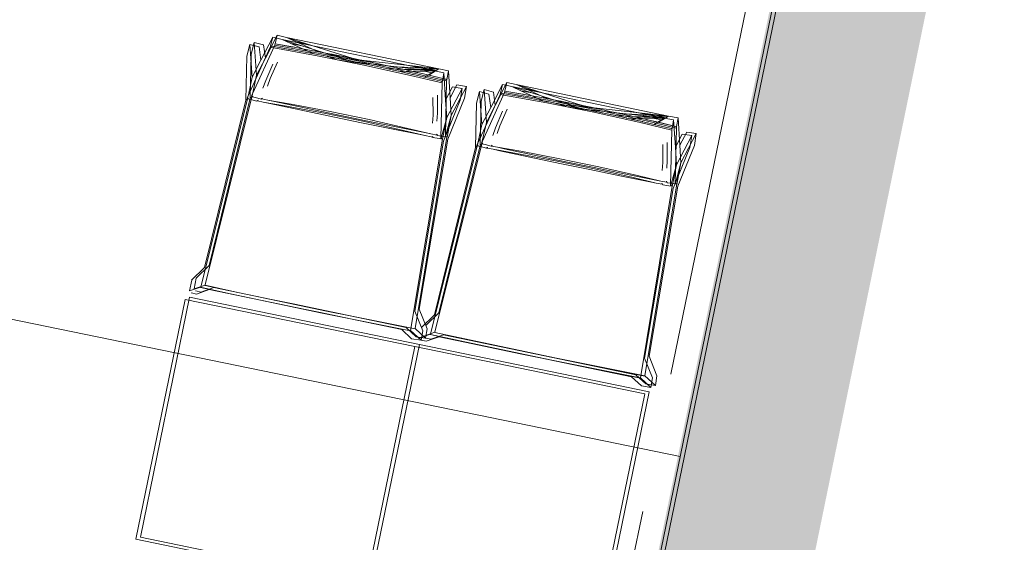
# Model space of a CAD drawing. Header units: metres. Extents: x -94 to 293, y -795 to -637.
# Tile 19 of 48: x 33.26 to 35.37, y -704.97 to -703.85. Entities that reach past the tile are written whole.
import ezdxf
from ezdxf.xclip import XClip

# ---------------------------------------------------------------- set-up
doc = ezdxf.new("R2010")
doc.units = ezdxf.units.M
doc.header["$MEASUREMENT"] = 0
doc.header["$XCLIPFRAME"] = 0
doc.linetypes.add('Przerywana długa', pattern=[1.3, 1, -0.3])
for name, color, linetype, lineweight in [('0_Nr_pióra__92', 7, 'Continuous', 13), ('Mapa Poniatowa - do zatwierdzenia (3)_39_0_Nr_pióra__1', 7, 'Continuous', 13), ('PZT - ogródek_Nr_pióra__101', 7, 'Continuous', 5), ('PZT - ogródek_Nr_pióra__161', 7, 'Continuous', 5), ('PZT_Nr_pióra__1', 7, 'Continuous', 13)]:
    doc.layers.add(name, color=color, linetype=linetype, lineweight=lineweight)
doc.layers.add('_e_elektryka_Nr_pióra__218', color=7, linetype='Continuous', lineweight=15, true_color=0xd90005)
doc.layers.add('PZT MDCP', color=7, linetype='Continuous')
picture_1 = doc.add_image_def('image1.tif', size_in_pixel=(3509, 6496))

# ---------------------------------------------------------------- blocks, each defined once
blk = doc.blocks.new('Rysunek_1_39', base_point=(43.8985, -710.766))
at = {"layer": 'Mapa Poniatowa - do zatwierdzenia (3)_39_0_Nr_pióra__1'}
image = blk.add_image(picture_1, insert=(-93.5966, -636.5063), size_in_units=(148.5194, 274.9903), rotation=-90, dxfattribs=at)
image.set_boundary_path([(-0.5, -0.5), (3508.5, 6495.5)])
blk = doc.blocks.new('Dach_1', base_point=(32.7866, -701.2606))
at = {"layer": '0_Nr_pióra__92', "linetype": 'Przerywana długa', "flags": 128}
blk.add_lwpolyline([(34.3901, -705.8786), (35.2354, -701.7636)], dxfattribs=at)

msp = doc.modelspace()

# ---------------------------------------------------------------- hatches: boundary and pattern name
at = {"layer": 'PZT_Nr_pióra__1', "linetype": 'Continuous'}
h = msp.add_hatch(color=256, dxfattribs=at)
h.paths.add_polyline_path([(35.3488, -701.4602), (48.127, -704.0852), (46.2541, -713.2023), (33.4759, -710.5774)])
h.paths.add_polyline_path([(47.7492, -704.3342), (35.5979, -701.838), (33.8699, -710.2499), (46.0212, -712.7461)], flags=0)
h = msp.add_hatch(color=256, dxfattribs=at)
h.paths.add_polyline_path([(35.3584, -701.4559), (48.1366, -704.0808), (46.2637, -713.1979), (33.4855, -710.573)])
h.paths.add_polyline_path([(47.7587, -704.3298), (35.6075, -701.8337), (33.8795, -710.2456), (46.0308, -712.7417)], flags=0)

# ---------------------------------------------------------------- linework, layer by layer
at = {"layer": '_e_elektryka_Nr_pióra__218', "linetype": 'Continuous', "flags": 128}
msp.add_lwpolyline([(28.466, -705.8684), (28.8959, -703.5953), (34.6716, -704.7818)], dxfattribs=at)
at = {"layer": 'PZT - ogródek_Nr_pióra__101', "linetype": 'Continuous'}
for p, q in [((33.6306, -704.4226), (33.6354, -704.3996)), ((33.6211, -704.4269), (33.6258, -704.4039))]:
    msp.add_line(p, q, dxfattribs=at)
at = {"layer": 'PZT - ogródek_Nr_pióra__161', "linetype": 'Continuous'}
for p, q in [((33.7596, -703.8946), (33.7532, -703.9196)), ((33.7596, -703.8946), (33.7795, -703.8998)), ((33.7647, -703.965), (33.7596, -703.8946)), ((33.799, -703.8836), (33.7738, -703.9328)), ((33.8085, -703.8792), (33.7834, -703.9284)), ((33.7945, -703.9022), (33.799, -703.8836)), ((33.799, -703.8836), (33.799, -703.8836)), ((33.799, -703.8836), (33.8191, -703.8884)), ((33.8041, -703.8979), (33.8085, -703.8792)), ((33.8086, -703.8792), (33.8085, -703.8792)), ((33.8086, -703.8792), (33.8287, -703.884)), ((33.8191, -703.8884), (34.1452, -703.9559)), ((33.8191, -703.8884), (33.8617, -703.9019)), ((33.8382, -703.897), (33.8191, -703.8884)), ((33.8287, -703.884), (34.1547, -703.9516)), ((33.8287, -703.884), (33.8713, -703.8975)), ((33.8478, -703.8927), (33.8287, -703.884)), ((33.8713, -703.8975), (33.8478, -703.8927)), ((33.8954, -703.9142), (33.8478, -703.8927)), ((33.75, -703.899), (33.7436, -703.924)), ((33.7464, -704.0093), (33.7938, -703.9052)), ((33.75, -703.899), (33.77, -703.9042)), ((33.7551, -703.9693), (33.75, -703.899)), ((33.756, -704.0049), (33.8034, -703.9008)), ((33.77, -703.9042), (33.7738, -703.9328)), ((33.7795, -703.8998), (33.7834, -703.9284)), ((33.7938, -703.9052), (33.7941, -703.9037)), ((33.7938, -703.9052), (33.8943, -703.9232)), ((33.7941, -703.9037), (33.7945, -703.9022)), ((33.7945, -703.9022), (33.8324, -703.9088)), ((33.7945, -703.9022), (33.8287, -703.9083)), ((33.8034, -703.9008), (33.8037, -703.8993)), ((33.8034, -703.9008), (33.9039, -703.9188)), ((33.8037, -703.8993), (33.8041, -703.8979)), ((33.8041, -703.8979), (33.842, -703.9044)), ((33.8041, -703.8979), (33.8383, -703.904)), ((33.8324, -703.9088), (33.8287, -703.9083)), ((33.8324, -703.9088), (33.8525, -703.9125)), ((33.8324, -703.9088), (33.8334, -703.9092)), ((33.8353, -703.9095), (33.8324, -703.9088)), ((33.8617, -703.9019), (33.8382, -703.897)), ((33.8858, -703.9186), (33.8382, -703.897)), ((33.842, -703.9044), (33.8383, -703.904)), ((33.842, -703.9044), (33.862, -703.9082)), ((33.842, -703.9044), (33.843, -703.9048)), ((33.8449, -703.9051), (33.842, -703.9044)), ((33.8526, -703.9126), (33.8525, -703.9125)), ((33.8528, -703.9126), (33.8526, -703.9126)), ((33.8529, -703.9126), (33.8528, -703.9126)), ((33.8528, -703.9126), (33.8528, -703.9126)), ((33.8531, -703.9127), (33.8529, -703.9126)), ((33.8956, -703.9205), (33.8531, -703.9127)), ((33.8617, -703.9019), (33.9597, -703.933)), ((33.8622, -703.9082), (33.862, -703.9082)), ((33.8624, -703.9082), (33.8622, -703.9082)), ((33.8625, -703.9083), (33.8624, -703.9082)), ((33.8624, -703.9082), (33.8624, -703.9082)), ((33.8627, -703.9083), (33.8625, -703.9083)), ((33.9052, -703.9162), (33.8627, -703.9083)), ((33.8713, -703.8975), (33.9693, -703.9286)), ((33.8772, -703.9169), (33.8858, -703.9186)), ((33.8868, -703.9126), (33.8954, -703.9142)), ((33.8956, -703.9143), (33.8954, -703.9142)), ((33.9009, -703.9153), (33.8956, -703.9143)), ((33.9009, -703.9153), (33.9249, -703.9198)), ((33.9086, -703.9168), (33.9009, -703.9153)), ((33.9052, -703.9162), (33.9086, -703.9168)), ((33.9088, -703.9168), (33.9249, -703.9198)), ((33.9239, -703.9198), (33.9088, -703.9168)), ((33.7436, -703.924), (33.7414, -704.0185)), ((33.7532, -703.9196), (33.751, -704.0142)), ((33.7738, -703.9328), (33.7551, -703.9693)), ((33.7834, -703.9284), (33.7647, -703.965)), ((33.809, -703.9368), (33.7936, -703.972)), ((33.886, -703.9186), (33.8858, -703.9186)), ((33.8914, -703.9197), (33.886, -703.9186)), ((33.8914, -703.9197), (33.9153, -703.9242)), ((33.8991, -703.9212), (33.8914, -703.9197)), ((33.8943, -703.9232), (33.9367, -703.9317)), ((33.8956, -703.9205), (33.8991, -703.9212)), ((33.8992, -703.9212), (33.9153, -703.9242)), ((33.9143, -703.9241), (33.8992, -703.9212)), ((33.9039, -703.9188), (33.9463, -703.9273)), ((33.9143, -703.9241), (33.9162, -703.9245)), ((33.9153, -703.9242), (33.9143, -703.9241)), ((33.9162, -703.9245), (33.9153, -703.9242)), ((33.9153, -703.9242), (33.9338, -703.9279)), ((33.9162, -703.9245), (33.9338, -703.9279)), ((33.917, -703.9248), (33.9162, -703.9245)), ((33.917, -703.9248), (33.9406, -703.9293)), ((33.9367, -703.9317), (33.917, -703.9248)), ((33.9171, -703.9248), (33.9787, -703.937)), ((33.9239, -703.9198), (33.9258, -703.9202)), ((33.9249, -703.9198), (33.9239, -703.9198)), ((33.9258, -703.9202), (33.9249, -703.9198)), ((33.9249, -703.9198), (33.9434, -703.9236)), ((33.9258, -703.9202), (33.9434, -703.9236)), ((33.9266, -703.9204), (33.9258, -703.9202)), ((33.9266, -703.9204), (33.9502, -703.9249)), ((33.9463, -703.9273), (33.9266, -703.9204)), ((33.9266, -703.9205), (33.9883, -703.9326)), ((33.9338, -703.9279), (33.9544, -703.932)), ((33.9338, -703.9279), (33.979, -703.9371)), ((33.9367, -703.9317), (33.9944, -703.9433)), ((33.9367, -703.9317), (33.9943, -703.9404)), ((33.9417, -703.9295), (33.9406, -703.9293)), ((33.9785, -703.937), (33.9417, -703.9295)), ((33.9434, -703.9236), (33.964, -703.9276)), ((33.9434, -703.9236), (33.9886, -703.9327)), ((33.9463, -703.9273), (34.004, -703.9389)), ((33.9463, -703.9273), (34.0039, -703.936)), ((33.9513, -703.9252), (33.9502, -703.9249)), ((33.9881, -703.9326), (33.9513, -703.9252)), ((33.9583, -703.9327), (33.9544, -703.932)), ((33.9583, -703.9327), (33.9597, -703.933)), ((33.9597, -703.933), (33.9785, -703.937)), ((33.9679, -703.9284), (33.964, -703.9276)), ((33.9679, -703.9284), (33.9693, -703.9286)), ((33.9693, -703.9286), (33.9881, -703.9326)), ((33.9785, -703.937), (33.979, -703.9371)), ((33.979, -703.9371), (33.9791, -703.9371)), ((33.9791, -703.9371), (33.9795, -703.9372)), ((34.095, -703.9503), (33.9791, -703.9371)), ((33.9801, -703.9373), (33.9795, -703.9372)), ((33.9802, -703.9373), (33.9801, -703.9373)), ((33.9969, -703.9407), (33.9802, -703.9373)), ((33.9821, -703.9377), (33.9802, -703.9373)), ((33.9821, -703.9377), (33.9955, -703.9406)), ((33.9821, -703.9377), (33.9969, -703.9407)), ((33.9943, -703.9404), (33.9821, -703.9377)), ((33.9881, -703.9326), (33.9886, -703.9327)), ((33.9886, -703.9327), (33.9887, -703.9327)), ((33.9887, -703.9327), (33.9891, -703.9328)), ((34.1046, -703.9459), (33.9887, -703.9327)), ((33.9897, -703.933), (33.9891, -703.9328)), ((33.9898, -703.933), (33.9897, -703.933)), ((34.0065, -703.9364), (33.9898, -703.933)), ((33.9916, -703.9334), (33.9898, -703.933)), ((33.9916, -703.9334), (34.0051, -703.9362)), ((33.9916, -703.9334), (34.0065, -703.9364)), ((34.0039, -703.936), (33.9916, -703.9334)), ((34.0039, -703.936), (34.0051, -703.9362)), ((34.0258, -703.9406), (34.0051, -703.9362)), ((34.0051, -703.9362), (34.0075, -703.9366)), ((34.0065, -703.9364), (34.0075, -703.9366)), ((34.0075, -703.9366), (34.0073, -703.9367)), ((34.0075, -703.9366), (34.0258, -703.9406)), ((33.7994, -703.9412), (33.784, -703.9763)), ((33.9943, -703.9404), (33.9955, -703.9406)), ((33.9944, -703.9433), (34.0941, -703.9653)), ((34.0162, -703.945), (33.9955, -703.9406)), ((33.9955, -703.9406), (33.9979, -703.9409)), ((33.9969, -703.9407), (33.9979, -703.9409)), ((33.9979, -703.9409), (33.9977, -703.941)), ((33.9979, -703.9409), (34.0162, -703.945)), ((34.004, -703.9389), (34.1037, -703.9609)), ((34.0162, -703.945), (34.0162, -703.945)), ((34.0162, -703.945), (34.0195, -703.9457)), ((34.0195, -703.9457), (34.0419, -703.9504)), ((34.0195, -703.9457), (34.0638, -703.9554)), ((34.0258, -703.9406), (34.0258, -703.9406)), ((34.0258, -703.9406), (34.0291, -703.9413)), ((34.0291, -703.9413), (34.0515, -703.946)), ((34.0291, -703.9413), (34.0734, -703.9511)), ((34.0419, -703.9504), (34.0638, -703.9554)), ((34.1146, -703.9543), (34.0419, -703.9504)), ((34.0515, -703.946), (34.0734, -703.9511)), ((34.1242, -703.9499), (34.0515, -703.946)), ((34.064, -703.9555), (34.0638, -703.9554)), ((34.0646, -703.9556), (34.064, -703.9555)), ((34.0646, -703.9556), (34.0722, -703.9573)), ((34.0646, -703.9556), (34.0719, -703.9573)), ((34.0719, -703.9573), (34.0722, -703.9573)), ((34.0719, -703.9573), (34.0777, -703.9586)), ((34.0722, -703.9573), (34.1243, -703.9563)), ((34.0722, -703.9573), (34.0802, -703.959)), ((34.0736, -703.9511), (34.0734, -703.9511)), ((34.0742, -703.9512), (34.0736, -703.9511)), ((34.0742, -703.9512), (34.0818, -703.9529)), ((34.0742, -703.9512), (34.0815, -703.9529)), ((34.0777, -703.9586), (34.0781, -703.9587)), ((34.0781, -703.9587), (34.0802, -703.9592)), ((34.0781, -703.9587), (34.0802, -703.959)), ((34.0812, -703.9594), (34.0802, -703.959)), ((34.0802, -703.959), (34.0983, -703.9633)), ((34.0802, -703.959), (34.0809, -703.9593)), ((34.0802, -703.9592), (34.0802, -703.9592)), ((34.0807, -703.9593), (34.0802, -703.9592)), ((34.0815, -703.9529), (34.0818, -703.9529)), ((34.0815, -703.9529), (34.0873, -703.9542)), ((34.0818, -703.9529), (34.1339, -703.952)), ((34.0818, -703.9529), (34.0898, -703.9547)), ((34.0873, -703.9542), (34.0877, -703.9543)), ((34.0877, -703.9543), (34.0898, -703.9548)), ((34.0877, -703.9543), (34.0898, -703.9547)), ((34.0908, -703.955), (34.0898, -703.9547)), ((34.0898, -703.9547), (34.1079, -703.959)), ((34.0898, -703.9547), (34.0905, -703.955)), ((34.0898, -703.9548), (34.0898, -703.9548)), ((34.0903, -703.9549), (34.0898, -703.9548)), ((34.0909, -703.955), (34.0908, -703.955)), ((34.0909, -703.955), (34.1079, -703.959)), ((34.1146, -703.9543), (34.095, -703.9503)), ((34.1452, -703.9559), (34.095, -703.9503)), ((34.1242, -703.9499), (34.1046, -703.9459)), ((34.1547, -703.9516), (34.1046, -703.9459)), ((34.1082, -703.959), (34.1079, -703.959)), ((34.1089, -703.9592), (34.1082, -703.959)), ((34.1097, -703.9594), (34.1089, -703.9592)), ((34.1452, -703.9559), (34.1146, -703.9543)), ((34.1547, -703.9516), (34.1242, -703.9499)), ((34.1243, -703.9563), (34.1452, -703.9559)), ((34.1395, -703.9595), (34.1243, -703.9563)), ((34.1491, -703.9551), (34.1334, -703.9648)), ((34.1339, -703.952), (34.1547, -703.9516)), ((34.1491, -703.9551), (34.1339, -703.952)), ((34.1452, -703.9559), (34.1395, -703.9595)), ((34.1452, -703.9559), (34.1655, -703.9595)), ((34.1547, -703.9516), (34.1491, -703.9551)), ((34.1547, -703.9516), (34.1751, -703.9552)), ((34.1751, -703.9552), (34.1718, -703.9741)), ((34.1788, -704.0137), (34.1751, -703.9552)), ((33.7551, -703.9693), (33.7469, -704.0069)), ((33.7647, -703.965), (33.7565, -704.0025)), ((33.784, -703.9763), (33.7781, -703.9929)), ((33.7936, -703.972), (33.7877, -703.9885)), ((34.0813, -703.9594), (34.0812, -703.9594)), ((34.0813, -703.9594), (34.0983, -703.9633)), ((34.0941, -703.9653), (34.1617, -703.9814)), ((34.0987, -703.9634), (34.0983, -703.9633)), ((34.0994, -703.9636), (34.0987, -703.9634)), ((34.1001, -703.9637), (34.0994, -703.9636)), ((34.1001, -703.9637), (34.1238, -703.9692)), ((34.1001, -703.9637), (34.1603, -703.978)), ((34.1037, -703.9609), (34.1713, -703.9771)), ((34.1097, -703.9594), (34.1334, -703.9648)), ((34.1097, -703.9594), (34.1699, -703.9736)), ((34.1395, -703.9595), (34.1238, -703.9692)), ((34.1238, -703.9692), (34.1603, -703.978)), ((34.1334, -703.9648), (34.1699, -703.9736)), ((34.1603, -703.978), (34.1608, -703.9781)), ((34.1614, -703.9783), (34.1608, -703.9781)), ((34.1614, -703.9783), (34.1618, -703.9783)), ((34.1619, -703.9799), (34.1617, -703.9814)), ((34.1622, -703.9785), (34.1618, -703.9783)), ((34.1622, -703.9785), (34.1619, -703.9799)), ((34.1655, -703.9595), (34.1622, -703.9785)), ((34.1692, -704.0181), (34.1655, -703.9595)), ((34.1713, -703.9771), (34.1687, -704.0957)), ((34.1699, -703.9736), (34.1704, -703.9738)), ((34.171, -703.9739), (34.1704, -703.9738)), ((34.171, -703.9739), (34.1714, -703.974)), ((34.1715, -703.9756), (34.1713, -703.9771)), ((34.1718, -703.9741), (34.1714, -703.974)), ((34.1718, -703.9741), (34.1715, -703.9756)), ((34.3004, -703.9803), (34.2753, -704.0295)), ((34.296, -703.9989), (34.3004, -703.9803)), ((34.3005, -703.9802), (34.3004, -703.9803)), ((34.3005, -703.9802), (34.3205, -703.985)), ((34.1617, -703.9814), (34.1591, -704.1)), ((34.1692, -704.0181), (34.1839, -703.99)), ((34.2043, -703.9931), (34.1716, -704.0556)), ((34.1788, -704.0137), (34.1935, -703.9856)), ((34.2139, -703.9888), (34.1812, -704.0513)), ((34.1839, -703.99), (34.2043, -703.9931)), ((34.1935, -703.9856), (34.2139, -703.9888)), ((34.2002, -704.0186), (34.2043, -703.9931)), ((34.2098, -704.0142), (34.2139, -703.9888)), ((34.2419, -704), (34.2355, -704.025)), ((34.2419, -704), (34.2618, -704.0052)), ((34.247, -704.0704), (34.2419, -704)), ((34.2514, -703.9956), (34.2451, -704.0206)), ((34.2514, -703.9956), (34.2714, -704.0009)), ((34.2566, -704.066), (34.2514, -703.9956)), ((34.2909, -703.9846), (34.2657, -704.0338)), ((34.2714, -704.0009), (34.2753, -704.0295)), ((34.2864, -704.0033), (34.2909, -703.9846)), ((34.2909, -703.9846), (34.2909, -703.9846)), ((34.2909, -703.9846), (34.311, -703.9894)), ((34.2953, -704.0019), (34.2956, -704.0004)), ((34.2956, -704.0004), (34.296, -703.9989)), ((34.296, -703.9989), (34.3339, -704.0055)), ((34.296, -703.9989), (34.3302, -704.005)), ((34.311, -703.9894), (34.637, -704.057)), ((34.311, -703.9894), (34.3536, -704.0029)), ((34.3301, -703.9981), (34.311, -703.9894)), ((34.3205, -703.985), (34.6466, -704.0526)), ((34.3205, -703.985), (34.3632, -703.9986)), ((34.3396, -703.9937), (34.3205, -703.985)), ((34.3536, -704.0029), (34.3301, -703.9981)), ((34.3777, -704.0196), (34.3301, -703.9981)), ((34.3632, -703.9986), (34.3396, -703.9937)), ((34.3873, -704.0153), (34.3396, -703.9937)), ((34.3632, -703.9986), (34.4612, -704.0297)), ((33.7452, -704.0154), (33.6449, -704.4186)), ((33.7414, -704.0185), (33.6532, -704.3768)), ((33.7547, -704.011), (33.6545, -704.4142)), ((33.751, -704.0142), (33.6628, -704.3724)), ((33.7414, -704.0185), (33.745, -704.0155)), ((33.7469, -704.0069), (33.7442, -704.0141)), ((33.7442, -704.0141), (33.7464, -704.0093)), ((33.745, -704.0155), (33.7442, -704.0141)), ((33.745, -704.0155), (33.7453, -704.0143)), ((33.7452, -704.0154), (33.745, -704.0155)), ((33.7523, -704.0169), (33.7452, -704.0154)), ((33.7453, -704.0143), (33.7464, -704.0093)), ((33.7473, -704.0147), (33.7453, -704.0143)), ((33.751, -704.0142), (33.7546, -704.0111)), ((33.7651, -704.0203), (33.7523, -704.0169)), ((33.7565, -704.0025), (33.7538, -704.0097)), ((33.7538, -704.0097), (33.756, -704.0049)), ((33.7546, -704.0111), (33.7538, -704.0097)), ((33.7546, -704.0111), (33.7549, -704.0099)), ((33.7547, -704.011), (33.7546, -704.0111)), ((33.7619, -704.0125), (33.7547, -704.011)), ((33.7549, -704.0099), (33.756, -704.0049)), ((33.7569, -704.0103), (33.7549, -704.0099)), ((33.7747, -704.0159), (33.7619, -704.0125)), ((33.7653, -704.0197), (33.765, -704.02)), ((33.765, -704.02), (33.7651, -704.0203)), ((33.7651, -704.0203), (33.7653, -704.0197)), ((33.7666, -704.0189), (33.7653, -704.0197)), ((33.7653, -704.0197), (33.7678, -704.0192)), ((33.7653, -704.0197), (33.7657, -704.0198)), ((33.7677, -704.0192), (33.7657, -704.0198)), ((33.7657, -704.0198), (33.7665, -704.0199)), ((33.7665, -704.0199), (33.7788, -704.0226)), ((33.7677, -704.0183), (33.7666, -704.0189)), ((33.7749, -704.0153), (33.7745, -704.0156)), ((33.7745, -704.0156), (33.7747, -704.0159)), ((33.7747, -704.0159), (33.7749, -704.0153)), ((33.7761, -704.0146), (33.7749, -704.0153)), ((33.7749, -704.0153), (33.7774, -704.0148)), ((33.7749, -704.0153), (33.7753, -704.0154)), ((33.7773, -704.0149), (33.7753, -704.0154)), ((33.7753, -704.0154), (33.7761, -704.0156)), ((33.7773, -704.0139), (33.7761, -704.0146)), ((33.7761, -704.0156), (33.7884, -704.0182)), ((33.7884, -704.0182), (33.8385, -704.0269)), ((33.7884, -704.0182), (33.8028, -704.0213)), ((33.8028, -704.0213), (33.8669, -704.0349)), ((34.1422, -704.0124), (34.1423, -704.0506)), ((34.1518, -704.008), (34.1519, -704.0462)), ((34.1647, -704.1063), (34.2002, -704.0186)), ((34.1716, -704.0556), (34.1692, -704.0181)), ((34.1742, -704.1019), (34.2098, -704.0142)), ((34.1812, -704.0513), (34.1788, -704.0137)), ((34.2383, -704.1103), (34.2857, -704.0062)), ((34.2451, -704.0206), (34.2429, -704.1152)), ((34.2479, -704.1059), (34.2953, -704.0019)), ((34.2618, -704.0052), (34.2657, -704.0338)), ((34.2857, -704.0062), (34.286, -704.0048)), ((34.2857, -704.0062), (34.3862, -704.0243)), ((34.286, -704.0048), (34.2864, -704.0033)), ((34.2864, -704.0033), (34.3243, -704.0099)), ((34.2864, -704.0033), (34.3206, -704.0094)), ((34.2953, -704.0019), (34.3958, -704.0199)), ((34.3243, -704.0099), (34.3206, -704.0094)), ((34.3243, -704.0099), (34.3443, -704.0136)), ((34.3243, -704.0099), (34.3253, -704.0102)), ((34.3272, -704.0105), (34.3243, -704.0099)), ((34.3339, -704.0055), (34.3302, -704.005)), ((34.3339, -704.0055), (34.3539, -704.0092)), ((34.3339, -704.0055), (34.3349, -704.0058)), ((34.3368, -704.0062), (34.3339, -704.0055)), ((34.3445, -704.0136), (34.3443, -704.0136)), ((34.3447, -704.0136), (34.3445, -704.0136)), ((34.3448, -704.0137), (34.3447, -704.0136)), ((34.3447, -704.0136), (34.3447, -704.0136)), ((34.345, -704.0137), (34.3448, -704.0137)), ((34.3875, -704.0216), (34.345, -704.0137)), ((34.3536, -704.0029), (34.4516, -704.034)), ((34.354, -704.0092), (34.3539, -704.0092)), ((34.3543, -704.0093), (34.3541, -704.0092)), ((34.3544, -704.0093), (34.3543, -704.0093)), ((34.3543, -704.0093), (34.3543, -704.0093)), ((34.3546, -704.0093), (34.3544, -704.0093)), ((34.3971, -704.0172), (34.3546, -704.0093)), ((34.3691, -704.018), (34.3777, -704.0196)), ((34.3779, -704.0197), (34.3777, -704.0196)), ((34.3833, -704.0207), (34.3779, -704.0197)), ((34.3787, -704.0136), (34.3873, -704.0153)), ((34.3833, -704.0207), (34.4072, -704.0252)), ((34.3909, -704.0222), (34.3833, -704.0207)), ((34.3875, -704.0153), (34.3873, -704.0153)), ((34.3928, -704.0164), (34.3875, -704.0153)), ((34.3875, -704.0216), (34.3909, -704.0222)), ((34.3911, -704.0222), (34.4072, -704.0252)), ((34.4062, -704.0252), (34.3911, -704.0222)), ((34.3928, -704.0164), (34.4168, -704.0209)), ((34.4005, -704.0179), (34.3928, -704.0164)), ((34.3958, -704.0199), (34.4382, -704.0284)), ((34.3971, -704.0172), (34.4005, -704.0179)), ((34.4006, -704.0179), (34.4168, -704.0209)), ((34.4158, -704.0208), (34.4006, -704.0179)), ((34.4158, -704.0208), (34.4177, -704.0212)), ((34.4168, -704.0209), (34.4158, -704.0208)), ((34.4177, -704.0212), (34.4168, -704.0209)), ((34.4168, -704.0209), (34.4353, -704.0246)), ((34.4177, -704.0212), (34.4353, -704.0246)), ((34.4185, -704.0215), (34.4177, -704.0212)), ((34.4185, -704.0215), (34.442, -704.026)), ((34.4382, -704.0284), (34.4185, -704.0215)), ((34.4185, -704.0215), (34.4801, -704.0337)), ((33.7788, -704.0226), (33.8289, -704.0313)), ((33.7788, -704.0226), (33.7932, -704.0256)), ((33.7932, -704.0256), (33.8573, -704.0392)), ((33.8289, -704.0313), (33.9125, -704.0472)), ((33.8385, -704.0269), (33.9221, -704.0428)), ((33.8573, -704.0392), (33.9215, -704.0527)), ((33.8669, -704.0349), (33.9311, -704.0483)), ((33.9221, -704.0428), (34.0054, -704.0601)), ((34.2355, -704.025), (34.2333, -704.1196)), ((34.2657, -704.0338), (34.247, -704.0704)), ((34.2753, -704.0295), (34.2566, -704.066)), ((34.2913, -704.0422), (34.2759, -704.0774)), ((34.3009, -704.0379), (34.2855, -704.073)), ((34.3862, -704.0243), (34.4286, -704.0327)), ((34.4062, -704.0252), (34.4081, -704.0256)), ((34.4072, -704.0252), (34.4062, -704.0252)), ((34.4081, -704.0256), (34.4072, -704.0252)), ((34.4072, -704.0252), (34.4257, -704.029)), ((34.4081, -704.0256), (34.4257, -704.029)), ((34.4089, -704.0258), (34.4081, -704.0256)), ((34.4089, -704.0258), (34.4325, -704.0304)), ((34.4286, -704.0327), (34.4089, -704.0258)), ((34.4089, -704.0259), (34.4706, -704.0381)), ((34.4257, -704.029), (34.4463, -704.033)), ((34.4257, -704.029), (34.4709, -704.0381)), ((34.4286, -704.0327), (34.4863, -704.0443)), ((34.4286, -704.0327), (34.4862, -704.0414)), ((34.4336, -704.0306), (34.4325, -704.0304)), ((34.4704, -704.038), (34.4336, -704.0306)), ((34.4353, -704.0246), (34.4559, -704.0287)), ((34.4353, -704.0246), (34.4805, -704.0338)), ((34.4382, -704.0284), (34.4959, -704.0399)), ((34.4382, -704.0284), (34.4958, -704.0371)), ((34.4432, -704.0262), (34.442, -704.026)), ((34.48, -704.0337), (34.4432, -704.0262)), ((34.4502, -704.0338), (34.4463, -704.033)), ((34.4502, -704.0338), (34.4516, -704.034)), ((34.4516, -704.034), (34.4704, -704.038)), ((34.4598, -704.0294), (34.4559, -704.0287)), ((34.4598, -704.0294), (34.4612, -704.0297)), ((34.4612, -704.0297), (34.48, -704.0337)), ((34.4704, -704.038), (34.4709, -704.0381)), ((34.4709, -704.0381), (34.471, -704.0381)), ((34.471, -704.0381), (34.4714, -704.0382)), ((34.5869, -704.0513), (34.471, -704.0381)), ((34.472, -704.0384), (34.4714, -704.0382)), ((34.4721, -704.0384), (34.472, -704.0384)), ((34.4888, -704.0418), (34.4721, -704.0384)), ((34.4739, -704.0388), (34.4721, -704.0384)), ((34.4739, -704.0388), (34.4874, -704.0416)), ((34.4739, -704.0388), (34.4888, -704.0418)), ((34.4862, -704.0414), (34.4739, -704.0388)), ((34.48, -704.0337), (34.4805, -704.0338)), ((34.4805, -704.0338), (34.4805, -704.0338)), ((34.4805, -704.0338), (34.481, -704.0339)), ((34.5965, -704.0469), (34.4805, -704.0338)), ((34.4816, -704.034), (34.481, -704.0339)), ((34.4817, -704.034), (34.4816, -704.034)), ((34.4984, -704.0374), (34.4817, -704.034)), ((34.4835, -704.0344), (34.4817, -704.034)), ((34.4835, -704.0344), (34.497, -704.0372)), ((34.4835, -704.0344), (34.4984, -704.0374)), ((34.4958, -704.0371), (34.4835, -704.0344)), ((34.4862, -704.0414), (34.4874, -704.0416)), ((34.5081, -704.046), (34.4874, -704.0416)), ((34.4874, -704.0416), (34.4898, -704.042)), ((34.4888, -704.0418), (34.4898, -704.042)), ((34.4898, -704.042), (34.4896, -704.0421)), ((34.4898, -704.042), (34.5081, -704.046)), ((34.4958, -704.0371), (34.497, -704.0372)), ((34.4959, -704.0399), (34.5956, -704.062)), ((34.5177, -704.0416), (34.497, -704.0372)), ((34.497, -704.0372), (34.4994, -704.0376)), ((34.4984, -704.0374), (34.4994, -704.0376)), ((34.4994, -704.0376), (34.4992, -704.0377)), ((34.4994, -704.0376), (34.5177, -704.0416)), ((34.5177, -704.0416), (34.5177, -704.0416)), ((34.5177, -704.0416), (34.521, -704.0423)), ((34.521, -704.0423), (34.5434, -704.0471)), ((34.521, -704.0423), (34.5653, -704.0521)), ((33.9125, -704.0472), (33.9958, -704.0644)), ((33.9215, -704.0527), (33.9858, -704.066)), ((33.9311, -704.0483), (33.9954, -704.0616)), ((33.9954, -704.0616), (34.0597, -704.0748)), ((33.9958, -704.0644), (34.0788, -704.0831)), ((34.0054, -704.0601), (34.0884, -704.0787)), ((34.141, -704.0676), (34.1423, -704.0506)), ((34.1506, -704.0633), (34.1519, -704.0462)), ((34.1596, -704.0996), (34.1716, -704.0556)), ((34.1626, -704.102), (34.1716, -704.0556)), ((34.1692, -704.0953), (34.1812, -704.0513)), ((34.1722, -704.0976), (34.1812, -704.0513)), ((34.4863, -704.0443), (34.586, -704.0663)), ((34.5081, -704.046), (34.5081, -704.046)), ((34.5081, -704.046), (34.5114, -704.0467)), ((34.5114, -704.0467), (34.5338, -704.0514)), ((34.5114, -704.0467), (34.5557, -704.0565)), ((34.5338, -704.0514), (34.5557, -704.0565)), ((34.6065, -704.0553), (34.5338, -704.0514)), ((34.5434, -704.0471), (34.5653, -704.0521)), ((34.6161, -704.051), (34.5434, -704.0471)), ((34.5559, -704.0565), (34.5557, -704.0565)), ((34.5565, -704.0566), (34.5559, -704.0565)), ((34.5565, -704.0566), (34.5641, -704.0583)), ((34.5565, -704.0566), (34.5638, -704.0583)), ((34.5638, -704.0583), (34.5641, -704.0583)), ((34.5638, -704.0583), (34.5696, -704.0596)), ((34.5641, -704.0583), (34.6162, -704.0574)), ((34.5641, -704.0583), (34.5721, -704.0601)), ((34.5655, -704.0521), (34.5653, -704.0521)), ((34.5661, -704.0523), (34.5655, -704.0521)), ((34.5661, -704.0523), (34.5737, -704.0539)), ((34.5661, -704.0523), (34.5734, -704.0539)), ((34.5696, -704.0596), (34.57, -704.0597)), ((34.57, -704.0597), (34.5721, -704.0602)), ((34.57, -704.0597), (34.5721, -704.0601)), ((34.5731, -704.0604), (34.5721, -704.0601)), ((34.5721, -704.0601), (34.5902, -704.0644)), ((34.5721, -704.0601), (34.5728, -704.0604)), ((34.5721, -704.0602), (34.5721, -704.0602)), ((34.5726, -704.0603), (34.5721, -704.0602)), ((34.5732, -704.0605), (34.5731, -704.0604)), ((34.5732, -704.0605), (34.5902, -704.0644)), ((34.5734, -704.0539), (34.5737, -704.0539)), ((34.5734, -704.0539), (34.5792, -704.0553)), ((34.5737, -704.0539), (34.6258, -704.053)), ((34.5737, -704.0539), (34.5817, -704.0557)), ((34.5792, -704.0553), (34.5796, -704.0553)), ((34.5796, -704.0553), (34.5816, -704.0558)), ((34.5796, -704.0553), (34.5817, -704.0557)), ((34.5817, -704.0558), (34.5816, -704.0558)), ((34.5827, -704.0561), (34.5817, -704.0557)), ((34.5817, -704.0557), (34.5998, -704.06)), ((34.5817, -704.0557), (34.5824, -704.056)), ((34.5822, -704.056), (34.5817, -704.0558)), ((34.5827, -704.0561), (34.5827, -704.0561)), ((34.5827, -704.0561), (34.5998, -704.06)), ((34.6065, -704.0553), (34.5869, -704.0513)), ((34.637, -704.057), (34.5869, -704.0513)), ((34.5905, -704.0644), (34.5902, -704.0644)), ((34.5912, -704.0646), (34.5905, -704.0644)), ((34.592, -704.0648), (34.5912, -704.0646)), ((34.5956, -704.062), (34.6632, -704.0781)), ((34.6161, -704.051), (34.5965, -704.0469)), ((34.6466, -704.0526), (34.5965, -704.0469)), ((34.6001, -704.0601), (34.5998, -704.06)), ((34.6008, -704.0602), (34.6001, -704.0601)), ((34.6016, -704.0604), (34.6008, -704.0602)), ((34.6016, -704.0604), (34.6253, -704.0658)), ((34.6016, -704.0604), (34.6618, -704.0747)), ((34.637, -704.057), (34.6065, -704.0553)), ((34.6314, -704.0605), (34.6157, -704.0702)), ((34.6466, -704.0526), (34.6161, -704.051)), ((34.6162, -704.0574), (34.637, -704.057)), ((34.6314, -704.0605), (34.6162, -704.0574)), ((34.641, -704.0561), (34.6253, -704.0658)), ((34.6258, -704.053), (34.6466, -704.0526)), ((34.641, -704.0561), (34.6258, -704.053)), ((34.637, -704.057), (34.6314, -704.0605)), ((34.637, -704.057), (34.6574, -704.0606)), ((34.6466, -704.0526), (34.641, -704.0561)), ((34.6466, -704.0526), (34.667, -704.0562)), ((34.6574, -704.0606), (34.6541, -704.0795)), ((34.6611, -704.1191), (34.6574, -704.0606)), ((34.667, -704.0562), (34.6637, -704.0751)), ((34.6707, -704.1148), (34.667, -704.0562)), ((33.9858, -704.066), (34.0501, -704.0792)), ((34.0501, -704.0792), (34.1144, -704.0922)), ((34.0597, -704.0748), (34.1239, -704.0878)), ((34.0788, -704.0831), (34.1283, -704.095)), ((34.0884, -704.0787), (34.1379, -704.0906)), ((34.247, -704.0704), (34.2388, -704.1079)), ((34.2566, -704.066), (34.2484, -704.1035)), ((34.2759, -704.0774), (34.27, -704.0939)), ((34.2855, -704.073), (34.2795, -704.0896)), ((34.586, -704.0663), (34.6536, -704.0825)), ((34.592, -704.0648), (34.6157, -704.0702)), ((34.592, -704.0648), (34.6522, -704.0791)), ((34.6157, -704.0702), (34.6522, -704.0791)), ((34.6253, -704.0658), (34.6618, -704.0747)), ((34.6536, -704.0825), (34.651, -704.2011)), ((34.6522, -704.0791), (34.6527, -704.0792)), ((34.6533, -704.0793), (34.6527, -704.0792)), ((34.6533, -704.0793), (34.6537, -704.0794)), ((34.6538, -704.081), (34.6536, -704.0825)), ((34.6541, -704.0795), (34.6537, -704.0794)), ((34.6541, -704.0795), (34.6538, -704.081)), ((34.6632, -704.0781), (34.6606, -704.1967)), ((34.6618, -704.0747), (34.6623, -704.0748)), ((34.6629, -704.0749), (34.6623, -704.0748)), ((34.6629, -704.0749), (34.6633, -704.075)), ((34.6634, -704.0766), (34.6632, -704.0781)), ((34.6637, -704.0751), (34.6633, -704.075)), ((34.6637, -704.0751), (34.6634, -704.0766)), ((34.1625, -704.1018), (34.0942, -704.5117)), ((34.1033, -704.4701), (34.1647, -704.1063)), ((34.1721, -704.0975), (34.1038, -704.5073)), ((34.1128, -704.4657), (34.1742, -704.1019)), ((34.1144, -704.0922), (34.1283, -704.095)), ((34.1239, -704.0878), (34.1379, -704.0906)), ((34.1283, -704.095), (34.1413, -704.0976)), ((34.1379, -704.0906), (34.1508, -704.0932)), ((34.1413, -704.0976), (34.1398, -704.0964)), ((34.1403, -704.0956), (34.1413, -704.0966)), ((34.1413, -704.0966), (34.1423, -704.0978)), ((34.1413, -704.0976), (34.1423, -704.0978)), ((34.1423, -704.0981), (34.1422, -704.0984)), ((34.1553, -704.1004), (34.1422, -704.0984)), ((34.1425, -704.0982), (34.1423, -704.0978)), ((34.1423, -704.0978), (34.1423, -704.0981)), ((34.1508, -704.0932), (34.1494, -704.092)), ((34.1499, -704.0912), (34.1509, -704.0923)), ((34.1508, -704.0932), (34.1519, -704.0935)), ((34.1509, -704.0923), (34.1519, -704.0935)), ((34.1519, -704.0938), (34.1518, -704.0941)), ((34.1649, -704.096), (34.1518, -704.0941)), ((34.1521, -704.0938), (34.1519, -704.0935)), ((34.1519, -704.0935), (34.1519, -704.0938)), ((34.1624, -704.1018), (34.1553, -704.1004)), ((34.1596, -704.0996), (34.1624, -704.1018)), ((34.1625, -704.1018), (34.1624, -704.1018)), ((34.1626, -704.102), (34.1625, -704.1018)), ((34.1719, -704.0975), (34.1649, -704.096)), ((34.1692, -704.0953), (34.1719, -704.0975)), ((34.1721, -704.0975), (34.1719, -704.0975)), ((34.1722, -704.0976), (34.1721, -704.0975)), ((34.2484, -704.1035), (34.2457, -704.1107)), ((34.2457, -704.1107), (34.2479, -704.1059)), ((34.2468, -704.111), (34.2479, -704.1059)), ((34.6611, -704.1191), (34.6758, -704.091)), ((34.6962, -704.0942), (34.6635, -704.1567)), ((34.6707, -704.1148), (34.6854, -704.0867)), ((34.7058, -704.0898), (34.6731, -704.1523)), ((34.6758, -704.091), (34.6962, -704.0942)), ((34.6854, -704.0867), (34.7058, -704.0898)), ((34.6921, -704.1196), (34.6962, -704.0942)), ((34.7017, -704.1153), (34.7058, -704.0898)), ((34.237, -704.1164), (34.1368, -704.5196)), ((34.2333, -704.1196), (34.1451, -704.4778)), ((34.2466, -704.112), (34.1464, -704.5152)), ((34.2429, -704.1152), (34.1547, -704.4735)), ((34.2333, -704.1196), (34.2369, -704.1165)), ((34.2388, -704.1079), (34.2361, -704.1151)), ((34.2361, -704.1151), (34.2383, -704.1103)), ((34.2369, -704.1165), (34.2361, -704.1151)), ((34.2369, -704.1165), (34.2372, -704.1153)), ((34.237, -704.1164), (34.2369, -704.1165)), ((34.2442, -704.1179), (34.237, -704.1164)), ((34.2372, -704.1153), (34.2383, -704.1103)), ((34.2392, -704.1157), (34.2372, -704.1153)), ((34.2429, -704.1152), (34.2465, -704.1121)), ((34.257, -704.1213), (34.2442, -704.1179)), ((34.2465, -704.1121), (34.2457, -704.1107)), ((34.2465, -704.1121), (34.2468, -704.111)), ((34.2466, -704.112), (34.2465, -704.1121)), ((34.2538, -704.1136), (34.2466, -704.112)), ((34.2488, -704.1114), (34.2468, -704.111)), ((34.2666, -704.1169), (34.2538, -704.1136)), ((34.2572, -704.1207), (34.2568, -704.121)), ((34.2568, -704.121), (34.257, -704.1213)), ((34.257, -704.1213), (34.2572, -704.1207)), ((34.2584, -704.12), (34.2572, -704.1207)), ((34.2572, -704.1207), (34.2597, -704.1202)), ((34.2572, -704.1207), (34.2576, -704.1208)), ((34.2596, -704.1203), (34.2576, -704.1208)), ((34.2576, -704.1208), (34.2584, -704.121)), ((34.2596, -704.1194), (34.2584, -704.12)), ((34.2584, -704.121), (34.2707, -704.1236)), ((34.2667, -704.1163), (34.2664, -704.1166)), ((34.2664, -704.1166), (34.2666, -704.1169)), ((34.2666, -704.1169), (34.2667, -704.1163)), ((34.268, -704.1156), (34.2667, -704.1163)), ((34.2667, -704.1163), (34.2693, -704.1159)), ((34.2667, -704.1163), (34.2672, -704.1164)), ((34.2692, -704.1159), (34.2672, -704.1164)), ((34.2672, -704.1164), (34.268, -704.1166)), ((34.2692, -704.115), (34.268, -704.1156)), ((34.268, -704.1166), (34.2803, -704.1192)), ((34.2707, -704.1236), (34.3208, -704.1323)), ((34.2707, -704.1236), (34.2851, -704.1267)), ((34.2803, -704.1192), (34.3304, -704.1279)), ((34.2803, -704.1192), (34.2947, -704.1223)), ((34.2851, -704.1267), (34.3492, -704.1403)), ((34.2947, -704.1223), (34.3588, -704.1359)), ((34.6341, -704.1134), (34.6342, -704.1516)), ((34.6437, -704.1091), (34.6438, -704.1473)), ((34.6566, -704.2073), (34.6921, -704.1196)), ((34.6635, -704.1567), (34.6611, -704.1191)), ((34.6661, -704.2029), (34.7017, -704.1153)), ((34.6731, -704.1523), (34.6707, -704.1148)), ((34.3208, -704.1323), (34.4044, -704.1482)), ((34.3304, -704.1279), (34.414, -704.1439)), ((34.3492, -704.1403), (34.4134, -704.1537)), ((34.3588, -704.1359), (34.423, -704.1494)), ((34.4044, -704.1482), (34.4877, -704.1655)), ((34.414, -704.1439), (34.4973, -704.1611)), ((34.6425, -704.1643), (34.6438, -704.1473)), ((34.4134, -704.1537), (34.4777, -704.1671)), ((34.423, -704.1494), (34.4873, -704.1627)), ((34.4777, -704.1671), (34.542, -704.1802)), ((34.4873, -704.1627), (34.5516, -704.1759)), ((34.4877, -704.1655), (34.5707, -704.1841)), ((34.4973, -704.1611), (34.5803, -704.1797)), ((34.6329, -704.1687), (34.6342, -704.1516)), ((34.6515, -704.2007), (34.6635, -704.1567)), ((34.6545, -704.203), (34.6635, -704.1567)), ((34.6611, -704.1963), (34.6731, -704.1523)), ((34.664, -704.1987), (34.6731, -704.1523)), ((34.542, -704.1802), (34.6063, -704.1932)), ((34.5516, -704.1759), (34.6158, -704.1889)), ((34.5707, -704.1841), (34.6202, -704.196)), ((34.5803, -704.1797), (34.6298, -704.1917)), ((34.6158, -704.1889), (34.6298, -704.1917)), ((34.6544, -704.2029), (34.5861, -704.6127)), ((34.5952, -704.5711), (34.6566, -704.2073)), ((34.664, -704.1985), (34.5957, -704.6084)), ((34.6047, -704.5668), (34.6661, -704.2029)), ((34.6063, -704.1932), (34.6202, -704.196)), ((34.6202, -704.196), (34.6331, -704.1986)), ((34.6298, -704.1917), (34.6427, -704.1943)), ((34.6331, -704.1986), (34.6317, -704.1974)), ((34.6322, -704.1966), (34.6332, -704.1977)), ((34.6331, -704.1986), (34.6342, -704.1989)), ((34.6332, -704.1977), (34.6342, -704.1989)), ((34.6342, -704.1992), (34.6341, -704.1995)), ((34.6472, -704.2015), (34.6341, -704.1995)), ((34.6344, -704.1992), (34.6342, -704.1989)), ((34.6342, -704.1989), (34.6342, -704.1992)), ((34.6427, -704.1943), (34.6413, -704.1931)), ((34.6418, -704.1922), (34.6427, -704.1933)), ((34.6427, -704.1933), (34.6438, -704.1945)), ((34.6427, -704.1943), (34.6438, -704.1945)), ((34.6438, -704.1948), (34.6437, -704.1951)), ((34.6568, -704.1971), (34.6437, -704.1951)), ((34.644, -704.1949), (34.6438, -704.1945)), ((34.6438, -704.1945), (34.6438, -704.1948)), ((34.6542, -704.2029), (34.6472, -704.2015)), ((34.6515, -704.2007), (34.6542, -704.2029)), ((34.6544, -704.2029), (34.6542, -704.2029)), ((34.6545, -704.203), (34.6544, -704.2029)), ((34.6638, -704.1985), (34.6568, -704.1971)), ((34.6611, -704.1963), (34.6638, -704.1985)), ((34.664, -704.1985), (34.6638, -704.1985)), ((34.664, -704.1987), (34.664, -704.1985)), ((33.6532, -704.3768), (33.6255, -704.4042)), ((33.6628, -704.3724), (33.6351, -704.3998)), ((33.6447, -704.4186), (33.6211, -704.4269)), ((33.6543, -704.4143), (33.6306, -704.4226)), ((33.6446, -704.4194), (33.6447, -704.4186)), ((33.6448, -704.4192), (33.6446, -704.4194)), ((33.7086, -704.4331), (33.6446, -704.4194)), ((33.6448, -704.4192), (33.6449, -704.4186)), ((33.7088, -704.4329), (33.6448, -704.4192)), ((33.6728, -704.4199), (33.6454, -704.4294)), ((33.6542, -704.4151), (33.6543, -704.4143)), ((33.6544, -704.4148), (33.6542, -704.4151)), ((33.7182, -704.4288), (33.6542, -704.4151)), ((33.6544, -704.4148), (33.6545, -704.4142)), ((33.7183, -704.4286), (33.6544, -704.4148)), ((34.0848, -704.5053), (33.6728, -704.4199)), ((33.5157, -704.9543), (33.6212, -704.4406)), ((34.1131, -704.5417), (33.6212, -704.4406)), ((33.625, -704.4316), (33.6251, -704.4311)), ((33.6251, -704.4311), (33.6359, -704.4338)), ((33.6346, -704.4272), (33.6347, -704.4267)), ((33.6347, -704.4267), (33.6454, -704.4294)), ((33.6632, -704.4242), (33.6359, -704.4338)), ((34.0752, -704.5096), (33.6632, -704.4242)), ((33.7728, -704.4467), (33.7086, -704.4331)), ((33.7729, -704.4465), (33.7088, -704.4329)), ((33.7824, -704.4424), (33.7182, -704.4288)), ((33.7825, -704.4421), (33.7183, -704.4286)), ((33.8466, -704.4558), (33.7824, -704.4424)), ((33.8467, -704.4556), (33.7825, -704.4421)), ((33.5061, -704.9587), (33.6116, -704.445)), ((34.1035, -704.546), (33.6116, -704.445)), ((33.837, -704.4602), (33.7728, -704.4467)), ((33.8371, -704.46), (33.7729, -704.4465)), ((33.9014, -704.4735), (33.837, -704.4602)), ((33.9014, -704.4733), (33.8371, -704.46)), ((33.911, -704.4692), (33.8466, -704.4558)), ((33.911, -704.4689), (33.8467, -704.4556)), ((33.9657, -704.4865), (33.9014, -704.4733)), ((33.9657, -704.4867), (33.9014, -704.4735)), ((33.9753, -704.4821), (33.911, -704.4689)), ((33.9753, -704.4824), (33.911, -704.4692)), ((34.0395, -704.4951), (33.9753, -704.4821)), ((34.0396, -704.4954), (33.9753, -704.4824)), ((34.1202, -704.5123), (34.1033, -704.4701)), ((34.1298, -704.5079), (34.1128, -704.4657)), ((34.1451, -704.4778), (34.1174, -704.5053)), ((34.1547, -704.4735), (34.127, -704.5009)), ((34.0299, -704.4995), (33.9657, -704.4865)), ((34.03, -704.4998), (33.9657, -704.4867)), ((34.0941, -704.5123), (34.0299, -704.4995)), ((34.0942, -704.5126), (34.03, -704.4998)), ((34.1037, -704.508), (34.0395, -704.4951)), ((34.1038, -704.5082), (34.0396, -704.4954)), ((34.1061, -704.5249), (34.0848, -704.5053)), ((34.0965, -704.5293), (34.0752, -704.5096)), ((34.0942, -704.5117), (34.0941, -704.5123)), ((34.0941, -704.5123), (34.0942, -704.5126)), ((34.0944, -704.5118), (34.0942, -704.5126)), ((34.1169, -704.5326), (34.0944, -704.5118)), ((34.1038, -704.5073), (34.1037, -704.508)), ((34.1037, -704.508), (34.1038, -704.5082)), ((34.104, -704.5074), (34.1038, -704.5082)), ((34.1265, -704.5282), (34.104, -704.5074)), ((34.1061, -704.5249), (34.1265, -704.5282)), ((34.1366, -704.5197), (34.1129, -704.528)), ((34.1169, -704.5326), (34.1202, -704.5123)), ((34.1462, -704.5153), (34.1225, -704.5236)), ((34.1265, -704.5282), (34.1298, -704.5079)), ((34.1265, -704.5278), (34.1373, -704.5305)), ((34.1265, -704.5282), (34.1265, -704.5278)), ((34.1551, -704.5253), (34.1277, -704.5348)), ((34.1365, -704.5205), (34.1366, -704.5197)), ((34.1367, -704.5203), (34.1365, -704.5205)), ((34.2005, -704.5342), (34.1365, -704.5205)), ((34.1367, -704.5203), (34.1368, -704.5196)), ((34.2007, -704.534), (34.1367, -704.5203)), ((34.1646, -704.5209), (34.1373, -704.5305)), ((34.1461, -704.5161), (34.1462, -704.5153)), ((34.1463, -704.5159), (34.1461, -704.5161)), ((34.2101, -704.5298), (34.1461, -704.5161)), ((34.1463, -704.5159), (34.1464, -704.5152)), ((34.2102, -704.5296), (34.1463, -704.5159)), ((34.5671, -704.6107), (34.1551, -704.5253)), ((34.5767, -704.6063), (34.1646, -704.5209)), ((33.998, -705.0597), (34.1035, -704.546)), ((33.998, -705.0597), (34.1035, -704.546)), ((34.0075, -705.0554), (34.1131, -704.5417)), ((34.0075, -705.0554), (34.1131, -704.5417)), ((34.0965, -704.5293), (34.1169, -704.5326)), ((34.5954, -704.6471), (34.1035, -704.546)), ((34.605, -704.6427), (34.1131, -704.5417)), ((34.1169, -704.5326), (34.117, -704.5321)), ((34.117, -704.5321), (34.1277, -704.5348)), ((34.2647, -704.5478), (34.2005, -704.5342)), ((34.2648, -704.5476), (34.2007, -704.534)), ((34.2742, -704.5434), (34.2101, -704.5298)), ((34.2744, -704.5432), (34.2102, -704.5296)), ((34.3289, -704.5613), (34.2647, -704.5478)), ((34.329, -704.561), (34.2648, -704.5476)), ((34.3385, -704.5569), (34.2742, -704.5434)), ((34.3386, -704.5567), (34.2744, -704.5432)), ((34.3933, -704.5746), (34.3289, -704.5613)), ((34.3933, -704.5743), (34.329, -704.561)), ((34.4029, -704.5702), (34.3385, -704.5569)), ((34.4029, -704.57), (34.3386, -704.5567)), ((34.4672, -704.5832), (34.4029, -704.57)), ((34.4672, -704.5834), (34.4029, -704.5702)), ((34.6217, -704.6089), (34.6047, -704.5668)), ((34.4576, -704.5875), (34.3933, -704.5743)), ((34.4576, -704.5878), (34.3933, -704.5746)), ((34.5218, -704.6005), (34.4576, -704.5875)), ((34.5219, -704.6008), (34.4576, -704.5878)), ((34.5314, -704.5962), (34.4672, -704.5832)), ((34.5315, -704.5964), (34.4672, -704.5834)), ((34.6121, -704.6133), (34.5952, -704.5711)), ((34.586, -704.6134), (34.5218, -704.6005)), ((34.5861, -704.6136), (34.5219, -704.6008)), ((34.5956, -704.609), (34.5314, -704.5962)), ((34.5957, -704.6093), (34.5315, -704.5964)), ((34.5884, -704.6303), (34.5671, -704.6107)), ((34.598, -704.6259), (34.5767, -704.6063)), ((34.5957, -704.6084), (34.5956, -704.609)), ((34.5956, -704.609), (34.5957, -704.6093)), ((34.5958, -704.6085), (34.5957, -704.6093)), ((34.6184, -704.6293), (34.5958, -704.6085)), ((34.6184, -704.6293), (34.6217, -704.6089)), ((34.5861, -704.6127), (34.586, -704.6134)), ((34.586, -704.6134), (34.5861, -704.6136)), ((34.5863, -704.6129), (34.5861, -704.6136)), ((34.6088, -704.6337), (34.5863, -704.6129)), ((34.5884, -704.6303), (34.6088, -704.6337)), ((34.598, -704.6259), (34.6184, -704.6293)), ((34.6088, -704.6337), (34.6121, -704.6133)), ((34.4898, -705.1608), (34.5954, -704.6471)), ((34.4994, -705.1564), (34.605, -704.6427)), ((33.5061, -704.9587), (33.998, -705.0597)), ((33.5157, -704.9543), (34.0075, -705.0554))]:
    msp.add_line(p, q, dxfattribs=at)
at = {"layer": 'PZT - ogródek_Nr_pióra__161', "linetype": 'Continuous', "flags": 128}
for points in [[(32.3458, -701.17), (35.2893, -701.7747), (34.3434, -706.3794), (31.3999, -705.7748)], [(32.3554, -701.1657), (35.2989, -701.7703), (34.353, -706.3751), (31.4094, -705.7704)]]:
    msp.add_lwpolyline(points, close=True, dxfattribs=at)

# ---------------------------------------------------------------- block references
at = {"linetype": 'Continuous'}
msp.add_blockref('Dach_1', (32.7866, -701.2606), dxfattribs=at)
at = {"layer": 'PZT MDCP', "linetype": 'Continuous'}
ref = msp.add_blockref('Rysunek_1_39', (43.8985, -710.766), dxfattribs=at)
XClip(ref).set_block_clipping_path([(-93.5966232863, -785.025747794), (181.3936544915, -636.5063033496)])

doc.saveas('drawing.dxf')
